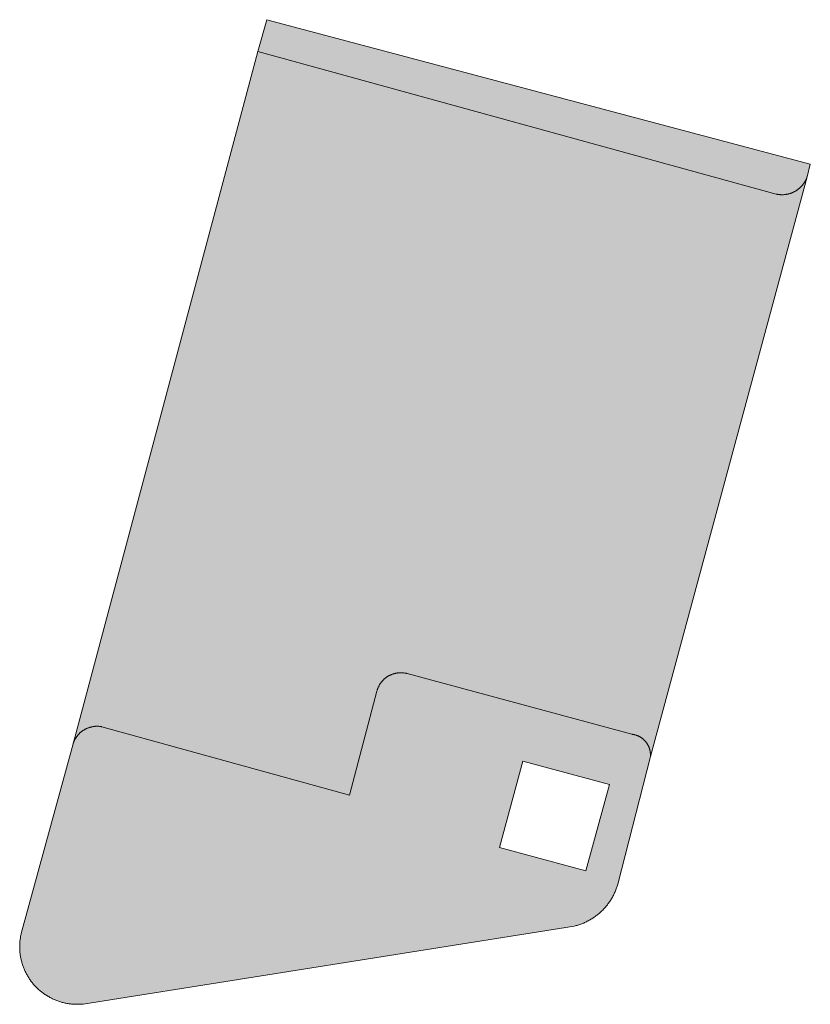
# Model space of a CAD drawing. Extents: x 97094 to 109644, y 463509 to 471969.
# Tile 93 of 256: x 103056 to 103070, y 467720 to 467737. Entities that reach past the tile are written whole.
import ezdxf

# ---------------------------------------------------------------- set-up
doc = ezdxf.new("R2010")
doc.units = 0
doc.layers.add('109 Onkruidbestrijding elementen', color=6, linetype='Continuous', lineweight=20, true_color=0xff00ff)

msp = doc.modelspace()

# ---------------------------------------------------------------- hatches: boundary and pattern name
at = {"layer": '109 Onkruidbestrijding elementen', "true_color": 0xff00ff}
for points in [[(103069.881, 467734.174), (103069.889, 467734.172), (103069.896, 467734.171), (103069.904, 467734.169), (103069.912, 467734.168), (103069.92, 467734.167), (103069.927, 467734.166), (103069.935, 467734.165), (103069.943, 467734.164), (103069.951, 467734.164), (103069.959, 467734.163), (103069.967, 467734.163), (103069.975, 467734.162), (103069.982, 467734.162), (103069.99, 467734.162), (103069.998, 467734.163), (103070.006, 467734.163), (103070.014, 467734.163), (103070.022, 467734.164), (103070.03, 467734.164), (103070.037, 467734.165), (103070.045, 467734.166), (103070.053, 467734.167), (103070.061, 467734.168), (103070.068, 467734.17), (103070.076, 467734.171), (103070.084, 467734.173), (103070.092, 467734.174), (103070.099, 467734.176), (103070.107, 467734.178), (103070.114, 467734.18), (103070.122, 467734.182), (103070.13, 467734.185), (103070.137, 467734.187), (103070.144, 467734.19), (103070.152, 467734.192), (103070.159, 467734.195), (103070.166, 467734.198), (103070.174, 467734.201), (103070.181, 467734.204), (103070.188, 467734.208), (103070.195, 467734.211), (103070.202, 467734.215), (103070.209, 467734.218), (103070.216, 467734.222), (103070.223, 467734.226), (103070.23, 467734.23), (103070.236, 467734.234), (103070.243, 467734.238), (103070.25, 467734.243), (103070.256, 467734.247), (103070.263, 467734.251), (103070.269, 467734.256), (103070.275, 467734.261), (103070.281, 467734.266), (103070.287, 467734.271), (103070.293, 467734.276), (103070.299, 467734.281), (103070.305, 467734.286), (103070.311, 467734.291), (103070.317, 467734.297), (103070.322, 467734.302), (103070.328, 467734.308), (103070.333, 467734.314), (103070.339, 467734.32), (103070.344, 467734.325), (103070.349, 467734.331), (103070.354, 467734.337), (103070.359, 467734.344), (103070.364, 467734.35), (103070.368, 467734.356), (103070.373, 467734.363), (103070.377, 467734.369), (103070.382, 467734.376), (103070.386, 467734.382), (103070.39, 467734.389), (103070.394, 467734.396), (103070.398, 467734.402), (103070.402, 467734.409), (103070.406, 467734.416), (103070.409, 467734.423), (103070.413, 467734.43), (103070.416, 467734.437), (103070.42, 467734.444), (103070.423, 467734.452), (103070.426, 467734.459), (103070.429, 467734.466), (103070.431, 467734.474), (103070.434, 467734.481), (103070.49, 467734.705), (103060.791, 467737.287), (103060.631, 467736.721), (103069.881, 467734.174)], [(103063.295, 467725.614), (103067.306, 467724.531), (103067.312, 467724.53), (103067.318, 467724.529), (103067.324, 467724.528), (103067.33, 467724.527), (103067.337, 467724.526), (103067.343, 467724.525), (103067.349, 467724.524), (103067.355, 467724.522), (103067.361, 467724.521), (103067.367, 467724.519), (103067.373, 467724.517), (103067.378, 467724.515), (103067.384, 467724.513), (103067.39, 467724.511), (103067.396, 467724.509), (103067.402, 467724.507), (103067.407, 467724.505), (103067.413, 467724.502), (103067.419, 467724.5), (103067.424, 467724.497), (103067.43, 467724.494), (103067.435, 467724.492), (103067.441, 467724.489), (103067.446, 467724.486), (103067.452, 467724.483), (103067.457, 467724.48), (103067.462, 467724.476), (103067.468, 467724.473), (103067.473, 467724.47), (103067.478, 467724.466), (103067.483, 467724.462), (103067.488, 467724.459), (103067.493, 467724.455), (103067.498, 467724.451), (103067.502, 467724.447), (103067.507, 467724.443), (103067.512, 467724.439), (103067.516, 467724.435), (103067.521, 467724.431), (103067.525, 467724.427), (103067.53, 467724.422), (103067.534, 467724.418), (103067.538, 467724.413), (103067.542, 467724.409), (103067.546, 467724.404), (103067.55, 467724.399), (103067.554, 467724.394), (103067.558, 467724.39), (103067.562, 467724.385), (103067.566, 467724.38), (103067.569, 467724.375), (103067.573, 467724.37), (103067.576, 467724.364), (103067.58, 467724.359), (103067.583, 467724.354), (103067.586, 467724.349), (103067.589, 467724.343), (103067.592, 467724.338), (103067.595, 467724.332), (103067.598, 467724.327), (103067.6, 467724.321), (103067.603, 467724.316), (103067.606, 467724.31), (103067.608, 467724.304), (103067.61, 467724.299), (103067.613, 467724.293), (103067.615, 467724.287), (103067.617, 467724.281), (103067.619, 467724.275), (103067.621, 467724.269), (103067.622, 467724.264), (103067.624, 467724.258), (103067.626, 467724.252), (103067.627, 467724.246), (103067.628, 467724.24), (103067.63, 467724.233), (103067.631, 467724.227), (103067.632, 467724.221), (103067.633, 467724.215), (103067.634, 467724.209), (103067.634, 467724.203), (103067.635, 467724.197), (103067.636, 467724.191), (103067.636, 467724.184), (103067.636, 467724.178), (103067.637, 467724.172), (103067.637, 467724.166), (103067.637, 467724.16), (103067.637, 467724.154), (103067.637, 467724.147), (103067.636, 467724.141), (103067.636, 467724.135), (103070.434, 467734.481), (103070.431, 467734.474), (103070.429, 467734.466), (103070.426, 467734.459), (103070.423, 467734.452), (103070.42, 467734.444), (103070.416, 467734.437), (103070.413, 467734.43), (103070.409, 467734.423), (103070.406, 467734.416), (103070.402, 467734.409), (103070.398, 467734.402), (103070.394, 467734.396), (103070.39, 467734.389), (103070.386, 467734.382), (103070.382, 467734.376), (103070.377, 467734.369), (103070.373, 467734.363), (103070.368, 467734.356), (103070.364, 467734.35), (103070.359, 467734.344), (103070.354, 467734.337), (103070.349, 467734.331), (103070.344, 467734.325), (103070.339, 467734.32), (103070.333, 467734.314), (103070.328, 467734.308), (103070.322, 467734.302), (103070.317, 467734.297), (103070.311, 467734.291), (103070.305, 467734.286), (103070.299, 467734.281), (103070.293, 467734.276), (103070.287, 467734.271), (103070.281, 467734.266), (103070.275, 467734.261), (103070.269, 467734.256), (103070.263, 467734.251), (103070.256, 467734.247), (103070.25, 467734.243), (103070.243, 467734.238), (103070.236, 467734.234), (103070.23, 467734.23), (103070.223, 467734.226), (103070.216, 467734.222), (103070.209, 467734.218), (103070.202, 467734.215), (103070.195, 467734.211), (103070.188, 467734.208), (103070.181, 467734.204), (103070.174, 467734.201), (103070.166, 467734.198), (103070.159, 467734.195), (103070.152, 467734.192), (103070.144, 467734.19), (103070.137, 467734.187), (103070.13, 467734.185), (103070.122, 467734.182), (103070.114, 467734.18), (103070.107, 467734.178), (103070.099, 467734.176), (103070.092, 467734.174), (103070.084, 467734.173), (103070.076, 467734.171), (103070.068, 467734.17), (103070.061, 467734.168), (103070.053, 467734.167), (103070.045, 467734.166), (103070.037, 467734.165), (103070.03, 467734.164), (103070.022, 467734.164), (103070.014, 467734.163), (103070.006, 467734.163), (103069.998, 467734.163), (103069.99, 467734.162), (103069.982, 467734.162), (103069.975, 467734.162), (103069.967, 467734.163), (103069.959, 467734.163), (103069.951, 467734.164), (103069.943, 467734.164), (103069.935, 467734.165), (103069.927, 467734.166), (103069.92, 467734.167), (103069.912, 467734.168), (103069.904, 467734.169), (103069.896, 467734.171), (103069.889, 467734.172), (103069.881, 467734.174), (103060.631, 467736.721), (103057.331, 467724.359), (103057.333, 467724.366), (103057.336, 467724.373), (103057.338, 467724.38), (103057.341, 467724.387), (103057.344, 467724.394), (103057.347, 467724.401), (103057.35, 467724.408), (103057.353, 467724.415), (103057.356, 467724.422), (103057.36, 467724.429), (103057.363, 467724.435), (103057.367, 467724.442), (103057.37, 467724.448), (103057.374, 467724.455), (103057.378, 467724.461), (103057.382, 467724.468), (103057.386, 467724.474), (103057.391, 467724.48), (103057.395, 467724.486), (103057.399, 467724.492), (103057.404, 467724.498), (103057.409, 467724.504), (103057.413, 467724.51), (103057.418, 467724.516), (103057.423, 467724.522), (103057.428, 467724.527), (103057.433, 467724.533), (103057.439, 467724.538), (103057.444, 467724.544), (103057.449, 467724.549), (103057.455, 467724.554), (103057.46, 467724.559), (103057.466, 467724.564), (103057.472, 467724.569), (103057.478, 467724.574), (103057.484, 467724.578), (103057.49, 467724.583), (103057.496, 467724.587), (103057.502, 467724.592), (103057.508, 467724.596), (103057.514, 467724.6), (103057.521, 467724.604), (103057.527, 467724.608), (103057.533, 467724.612), (103057.54, 467724.616), (103057.547, 467724.619), (103057.553, 467724.623), (103057.56, 467724.626), (103057.567, 467724.63), (103057.574, 467724.633), (103057.58, 467724.636), (103057.587, 467724.639), (103057.594, 467724.642), (103057.601, 467724.644), (103057.608, 467724.647), (103057.616, 467724.649), (103057.623, 467724.652), (103057.63, 467724.654), (103057.637, 467724.656), (103057.644, 467724.658), (103057.652, 467724.66), (103057.659, 467724.662), (103057.666, 467724.663), (103057.674, 467724.665), (103057.681, 467724.666), (103057.689, 467724.668), (103057.696, 467724.669), (103057.704, 467724.67), (103057.711, 467724.671), (103057.719, 467724.671), (103057.726, 467724.672), (103057.734, 467724.672), (103057.741, 467724.673), (103057.749, 467724.673), (103057.756, 467724.673), (103057.764, 467724.673), (103057.771, 467724.673), (103057.779, 467724.673), (103057.786, 467724.673), (103057.794, 467724.672), (103057.801, 467724.671), (103057.809, 467724.671), (103057.816, 467724.67), (103057.824, 467724.669), (103057.831, 467724.668), (103057.839, 467724.666), (103057.846, 467724.665), (103062.264, 467723.442), (103062.755, 467725.302), (103062.757, 467725.309), (103062.759, 467725.316), (103062.761, 467725.323), (103062.763, 467725.33), (103062.766, 467725.337), (103062.768, 467725.344), (103062.771, 467725.35), (103062.774, 467725.357), (103062.777, 467725.364), (103062.779, 467725.371), (103062.783, 467725.377), (103062.786, 467725.384), (103062.789, 467725.39), (103062.792, 467725.397), (103062.796, 467725.403), (103062.799, 467725.41), (103062.803, 467725.416), (103062.807, 467725.422), (103062.811, 467725.428), (103062.815, 467725.434), (103062.819, 467725.44), (103062.823, 467725.446), (103062.828, 467725.452), (103062.832, 467725.458), (103062.836, 467725.464), (103062.841, 467725.469), (103062.846, 467725.475), (103062.851, 467725.48), (103062.855, 467725.486), (103062.86, 467725.491), (103062.865, 467725.496), (103062.871, 467725.502), (103062.876, 467725.507), (103062.881, 467725.512), (103062.887, 467725.517), (103062.892, 467725.522), (103062.898, 467725.526), (103062.903, 467725.531), (103062.909, 467725.535), (103062.915, 467725.54), (103062.921, 467725.544), (103062.926, 467725.548), (103062.932, 467725.553), (103062.938, 467725.557), (103062.945, 467725.561), (103062.951, 467725.565), (103062.957, 467725.568), (103062.963, 467725.572), (103062.97, 467725.575), (103062.976, 467725.579), (103062.983, 467725.582), (103062.989, 467725.585), (103062.996, 467725.589), (103063.002, 467725.592), (103063.009, 467725.594), (103063.016, 467725.597), (103063.023, 467725.6), (103063.03, 467725.602), (103063.036, 467725.605), (103063.043, 467725.607), (103063.05, 467725.609), (103063.057, 467725.612), (103063.064, 467725.614), (103063.071, 467725.615), (103063.078, 467725.617), (103063.086, 467725.619), (103063.093, 467725.62), (103063.1, 467725.622), (103063.107, 467725.623), (103063.114, 467725.624), (103063.121, 467725.625), (103063.129, 467725.626), (103063.136, 467725.627), (103063.143, 467725.628), (103063.15, 467725.628), (103063.158, 467725.629), (103063.165, 467725.629), (103063.172, 467725.629), (103063.18, 467725.629), (103063.187, 467725.629), (103063.194, 467725.629), (103063.201, 467725.629), (103063.209, 467725.628), (103063.216, 467725.628), (103063.223, 467725.627), (103063.231, 467725.626), (103063.238, 467725.625), (103063.245, 467725.624), (103063.252, 467725.623), (103063.259, 467725.622), (103063.267, 467725.621), (103063.274, 467725.619), (103063.281, 467725.618), (103063.288, 467725.616), (103063.295, 467725.614)]]:
    msp.add_hatch(color=6, dxfattribs=at).paths.add_polyline_path(points)
h = msp.add_hatch(color=6, dxfattribs=at)
h.paths.add_polyline_path([(103066.274, 467721.105), (103066.291, 467721.109), (103066.309, 467721.114), (103066.326, 467721.119), (103066.343, 467721.124), (103066.361, 467721.13), (103066.378, 467721.135), (103066.395, 467721.141), (103066.411, 467721.148), (103066.428, 467721.155), (103066.445, 467721.161), (103066.461, 467721.169), (103066.478, 467721.176), (103066.494, 467721.184), (103066.51, 467721.192), (103066.526, 467721.2), (103066.542, 467721.209), (103066.558, 467721.218), (103066.573, 467721.227), (103066.589, 467721.236), (103066.604, 467721.246), (103066.619, 467721.256), (103066.634, 467721.266), (103066.648, 467721.276), (103066.663, 467721.287), (103066.677, 467721.298), (103066.691, 467721.309), (103066.705, 467721.32), (103066.719, 467721.332), (103066.733, 467721.343), (103066.746, 467721.355), (103066.759, 467721.368), (103066.772, 467721.38), (103066.785, 467721.393), (103066.798, 467721.406), (103066.81, 467721.419), (103066.822, 467721.432), (103066.834, 467721.446), (103066.846, 467721.46), (103066.857, 467721.473), (103066.868, 467721.488), (103066.879, 467721.502), (103066.89, 467721.516), (103066.9, 467721.531), (103066.911, 467721.546), (103066.921, 467721.561), (103066.93, 467721.576), (103066.94, 467721.591), (103066.949, 467721.607), (103066.958, 467721.623), (103066.967, 467721.638), (103066.975, 467721.654), (103066.983, 467721.67), (103066.991, 467721.687), (103066.998, 467721.703), (103067.006, 467721.719), (103067.013, 467721.736), (103067.02, 467721.753), (103067.026, 467721.769), (103067.032, 467721.786), (103067.038, 467721.803), (103067.044, 467721.82), (103067.049, 467721.838), (103067.054, 467721.855), (103067.636, 467724.135), (103067.636, 467724.141), (103067.637, 467724.147), (103067.637, 467724.154), (103067.637, 467724.16), (103067.637, 467724.166), (103067.637, 467724.172), (103067.636, 467724.178), (103067.636, 467724.184), (103067.636, 467724.191), (103067.635, 467724.197), (103067.634, 467724.203), (103067.634, 467724.209), (103067.633, 467724.215), (103067.632, 467724.221), (103067.631, 467724.227), (103067.63, 467724.233), (103067.628, 467724.24), (103067.627, 467724.246), (103067.626, 467724.252), (103067.624, 467724.258), (103067.622, 467724.264), (103067.621, 467724.269), (103067.619, 467724.275), (103067.617, 467724.281), (103067.615, 467724.287), (103067.613, 467724.293), (103067.61, 467724.299), (103067.608, 467724.304), (103067.606, 467724.31), (103067.603, 467724.316), (103067.6, 467724.321), (103067.598, 467724.327), (103067.595, 467724.332), (103067.592, 467724.338), (103067.589, 467724.343), (103067.586, 467724.349), (103067.583, 467724.354), (103067.58, 467724.359), (103067.576, 467724.364), (103067.573, 467724.37), (103067.569, 467724.375), (103067.566, 467724.38), (103067.562, 467724.385), (103067.558, 467724.39), (103067.554, 467724.394), (103067.55, 467724.399), (103067.546, 467724.404), (103067.542, 467724.409), (103067.538, 467724.413), (103067.534, 467724.418), (103067.53, 467724.422), (103067.525, 467724.427), (103067.521, 467724.431), (103067.516, 467724.435), (103067.512, 467724.439), (103067.507, 467724.443), (103067.502, 467724.447), (103067.498, 467724.451), (103067.493, 467724.455), (103067.488, 467724.459), (103067.483, 467724.462), (103067.478, 467724.466), (103067.473, 467724.47), (103067.468, 467724.473), (103067.462, 467724.476), (103067.457, 467724.48), (103067.452, 467724.483), (103067.446, 467724.486), (103067.441, 467724.489), (103067.435, 467724.492), (103067.43, 467724.494), (103067.424, 467724.497), (103067.419, 467724.5), (103067.413, 467724.502), (103067.407, 467724.505), (103067.402, 467724.507), (103067.396, 467724.509), (103067.39, 467724.511), (103067.384, 467724.513), (103067.378, 467724.515), (103067.373, 467724.517), (103067.367, 467724.519), (103067.361, 467724.521), (103067.355, 467724.522), (103067.349, 467724.524), (103067.343, 467724.525), (103067.337, 467724.526), (103067.33, 467724.527), (103067.324, 467724.528), (103067.318, 467724.529), (103067.312, 467724.53), (103067.306, 467724.531), (103063.295, 467725.614), (103063.288, 467725.616), (103063.281, 467725.618), (103063.274, 467725.619), (103063.267, 467725.621), (103063.259, 467725.622), (103063.252, 467725.623), (103063.245, 467725.624), (103063.238, 467725.625), (103063.231, 467725.626), (103063.223, 467725.627), (103063.216, 467725.628), (103063.209, 467725.628), (103063.201, 467725.629), (103063.194, 467725.629), (103063.187, 467725.629), (103063.18, 467725.629), (103063.172, 467725.629), (103063.165, 467725.629), (103063.158, 467725.629), (103063.15, 467725.628), (103063.143, 467725.628), (103063.136, 467725.627), (103063.129, 467725.626), (103063.121, 467725.625), (103063.114, 467725.624), (103063.107, 467725.623), (103063.1, 467725.622), (103063.093, 467725.62), (103063.086, 467725.619), (103063.078, 467725.617), (103063.071, 467725.615), (103063.064, 467725.614), (103063.057, 467725.612), (103063.05, 467725.609), (103063.043, 467725.607), (103063.036, 467725.605), (103063.03, 467725.602), (103063.023, 467725.6), (103063.016, 467725.597), (103063.009, 467725.594), (103063.002, 467725.592), (103062.996, 467725.589), (103062.989, 467725.585), (103062.983, 467725.582), (103062.976, 467725.579), (103062.97, 467725.575), (103062.963, 467725.572), (103062.957, 467725.568), (103062.951, 467725.565), (103062.945, 467725.561), (103062.938, 467725.557), (103062.932, 467725.553), (103062.926, 467725.548), (103062.921, 467725.544), (103062.915, 467725.54), (103062.909, 467725.535), (103062.903, 467725.531), (103062.898, 467725.526), (103062.892, 467725.522), (103062.887, 467725.517), (103062.881, 467725.512), (103062.876, 467725.507), (103062.871, 467725.502), (103062.865, 467725.496), (103062.86, 467725.491), (103062.855, 467725.486), (103062.851, 467725.48), (103062.846, 467725.475), (103062.841, 467725.469), (103062.836, 467725.464), (103062.832, 467725.458), (103062.828, 467725.452), (103062.823, 467725.446), (103062.819, 467725.44), (103062.815, 467725.434), (103062.811, 467725.428), (103062.807, 467725.422), (103062.803, 467725.416), (103062.799, 467725.41), (103062.796, 467725.403), (103062.792, 467725.397), (103062.789, 467725.39), (103062.786, 467725.384), (103062.783, 467725.377), (103062.779, 467725.371), (103062.777, 467725.364), (103062.774, 467725.357), (103062.771, 467725.35), (103062.768, 467725.344), (103062.766, 467725.337), (103062.763, 467725.33), (103062.761, 467725.323), (103062.759, 467725.316), (103062.757, 467725.309), (103062.755, 467725.302), (103062.264, 467723.442), (103057.846, 467724.665), (103057.839, 467724.666), (103057.831, 467724.668), (103057.824, 467724.669), (103057.816, 467724.67), (103057.809, 467724.671), (103057.801, 467724.671), (103057.794, 467724.672), (103057.786, 467724.673), (103057.779, 467724.673), (103057.771, 467724.673), (103057.764, 467724.673), (103057.756, 467724.673), (103057.749, 467724.673), (103057.741, 467724.673), (103057.734, 467724.672), (103057.726, 467724.672), (103057.719, 467724.671), (103057.711, 467724.671), (103057.704, 467724.67), (103057.696, 467724.669), (103057.689, 467724.668), (103057.681, 467724.666), (103057.674, 467724.665), (103057.666, 467724.663), (103057.659, 467724.662), (103057.652, 467724.66), (103057.644, 467724.658), (103057.637, 467724.656), (103057.63, 467724.654), (103057.623, 467724.652), (103057.616, 467724.649), (103057.608, 467724.647), (103057.601, 467724.644), (103057.594, 467724.642), (103057.587, 467724.639), (103057.58, 467724.636), (103057.574, 467724.633), (103057.567, 467724.63), (103057.56, 467724.626), (103057.553, 467724.623), (103057.547, 467724.619), (103057.54, 467724.616), (103057.533, 467724.612), (103057.527, 467724.608), (103057.521, 467724.604), (103057.514, 467724.6), (103057.508, 467724.596), (103057.502, 467724.592), (103057.496, 467724.587), (103057.49, 467724.583), (103057.484, 467724.578), (103057.478, 467724.574), (103057.472, 467724.569), (103057.466, 467724.564), (103057.46, 467724.559), (103057.455, 467724.554), (103057.449, 467724.549), (103057.444, 467724.544), (103057.439, 467724.538), (103057.433, 467724.533), (103057.428, 467724.527), (103057.423, 467724.522), (103057.418, 467724.516), (103057.413, 467724.51), (103057.409, 467724.504), (103057.404, 467724.498), (103057.399, 467724.492), (103057.395, 467724.486), (103057.391, 467724.48), (103057.386, 467724.474), (103057.382, 467724.468), (103057.378, 467724.461), (103057.374, 467724.455), (103057.37, 467724.448), (103057.367, 467724.442), (103057.363, 467724.435), (103057.36, 467724.429), (103057.356, 467724.422), (103057.353, 467724.415), (103057.35, 467724.408), (103057.347, 467724.401), (103057.344, 467724.394), (103057.341, 467724.387), (103057.338, 467724.38), (103057.336, 467724.373), (103057.333, 467724.366), (103057.331, 467724.359), (103056.407, 467720.974), (103056.403, 467720.957), (103056.4, 467720.941), (103056.396, 467720.924), (103056.393, 467720.907), (103056.391, 467720.89), (103056.388, 467720.874), (103056.386, 467720.857), (103056.384, 467720.84), (103056.383, 467720.823), (103056.381, 467720.806), (103056.38, 467720.789), (103056.379, 467720.772), (103056.379, 467720.755), (103056.379, 467720.738), (103056.379, 467720.721), (103056.379, 467720.704), (103056.38, 467720.687), (103056.381, 467720.67), (103056.382, 467720.653), (103056.384, 467720.636), (103056.385, 467720.619), (103056.387, 467720.602), (103056.39, 467720.585), (103056.392, 467720.568), (103056.395, 467720.552), (103056.398, 467720.535), (103056.402, 467720.518), (103056.406, 467720.502), (103056.41, 467720.485), (103056.414, 467720.469), (103056.418, 467720.452), (103056.423, 467720.436), (103056.428, 467720.42), (103056.434, 467720.403), (103056.439, 467720.387), (103056.445, 467720.371), (103056.451, 467720.355), (103056.458, 467720.34), (103056.465, 467720.324), (103056.472, 467720.309), (103056.479, 467720.293), (103056.486, 467720.278), (103056.494, 467720.263), (103056.502, 467720.248), (103056.51, 467720.233), (103056.519, 467720.218), (103056.527, 467720.203), (103056.536, 467720.189), (103056.545, 467720.174), (103056.555, 467720.16), (103056.565, 467720.146), (103056.574, 467720.132), (103056.585, 467720.119), (103056.595, 467720.105), (103056.605, 467720.092), (103056.616, 467720.079), (103056.627, 467720.066), (103056.638, 467720.053), (103056.65, 467720.04), (103056.662, 467720.028), (103056.673, 467720.016), (103056.685, 467720.003), (103056.698, 467719.992), (103056.71, 467719.98), (103056.723, 467719.969), (103056.736, 467719.957), (103056.749, 467719.946), (103056.762, 467719.936), (103056.775, 467719.925), (103056.789, 467719.915), (103056.802, 467719.905), (103056.816, 467719.895), (103056.83, 467719.885), (103056.844, 467719.876), (103056.859, 467719.867), (103056.873, 467719.858), (103056.888, 467719.849), (103056.903, 467719.84), (103056.918, 467719.832), (103056.933, 467719.824), (103056.948, 467719.817), (103056.963, 467719.809), (103056.979, 467719.802), (103056.994, 467719.795), (103057.01, 467719.788), (103057.026, 467719.782), (103057.041, 467719.776), (103057.057, 467719.77), (103057.074, 467719.764), (103057.09, 467719.759), (103057.106, 467719.754), (103057.122, 467719.749), (103057.139, 467719.744), (103057.155, 467719.74), (103057.172, 467719.736), (103057.188, 467719.732), (103057.205, 467719.729), (103057.222, 467719.726), (103057.238, 467719.723), (103057.255, 467719.72), (103057.272, 467719.718), (103057.289, 467719.716), (103057.306, 467719.714), (103057.323, 467719.713), (103057.34, 467719.712), (103057.357, 467719.711), (103057.374, 467719.71), (103057.391, 467719.71), (103057.408, 467719.71), (103057.425, 467719.71), (103057.442, 467719.71), (103057.459, 467719.711), (103057.476, 467719.712), (103057.493, 467719.713), (103057.51, 467719.715), (103066.274, 467721.105)])
h.paths.add_polyline_path([(103066.904, 467723.634), (103066.485, 467722.09), (103064.941, 467722.509), (103065.36, 467724.053), (103066.904, 467723.634)])

# ---------------------------------------------------------------- linework, layer by layer
at = {"layer": '109 Onkruidbestrijding elementen', "color": 3, "true_color": 0x00ff00}
for points in [[(103069.881, 467734.174), (103069.889, 467734.172), (103069.896, 467734.171), (103069.904, 467734.169), (103069.912, 467734.168), (103069.92, 467734.167), (103069.927, 467734.166), (103069.935, 467734.165), (103069.943, 467734.164), (103069.951, 467734.164), (103069.959, 467734.163), (103069.967, 467734.163), (103069.975, 467734.162), (103069.982, 467734.162), (103069.99, 467734.162), (103069.998, 467734.163), (103070.006, 467734.163), (103070.014, 467734.163), (103070.022, 467734.164), (103070.03, 467734.164), (103070.037, 467734.165), (103070.045, 467734.166), (103070.053, 467734.167), (103070.061, 467734.168), (103070.068, 467734.17), (103070.076, 467734.171), (103070.084, 467734.173), (103070.092, 467734.174), (103070.099, 467734.176), (103070.107, 467734.178), (103070.114, 467734.18), (103070.122, 467734.182), (103070.13, 467734.185), (103070.137, 467734.187), (103070.144, 467734.19), (103070.152, 467734.192), (103070.159, 467734.195), (103070.166, 467734.198), (103070.174, 467734.201), (103070.181, 467734.204), (103070.188, 467734.208), (103070.195, 467734.211), (103070.202, 467734.215), (103070.209, 467734.218), (103070.216, 467734.222), (103070.223, 467734.226), (103070.23, 467734.23), (103070.236, 467734.234), (103070.243, 467734.238), (103070.25, 467734.243), (103070.256, 467734.247), (103070.263, 467734.251), (103070.269, 467734.256), (103070.275, 467734.261), (103070.281, 467734.266), (103070.287, 467734.271), (103070.293, 467734.276), (103070.299, 467734.281), (103070.305, 467734.286), (103070.311, 467734.291), (103070.317, 467734.297), (103070.322, 467734.302), (103070.328, 467734.308), (103070.333, 467734.314), (103070.339, 467734.32), (103070.344, 467734.325), (103070.349, 467734.331), (103070.354, 467734.337), (103070.359, 467734.344), (103070.364, 467734.35), (103070.368, 467734.356), (103070.373, 467734.363), (103070.377, 467734.369), (103070.382, 467734.376), (103070.386, 467734.382), (103070.39, 467734.389), (103070.394, 467734.396), (103070.398, 467734.402), (103070.402, 467734.409), (103070.406, 467734.416), (103070.409, 467734.423), (103070.413, 467734.43), (103070.416, 467734.437), (103070.42, 467734.444), (103070.423, 467734.452), (103070.426, 467734.459), (103070.429, 467734.466), (103070.431, 467734.474), (103070.434, 467734.481), (103070.49, 467734.705), (103060.791, 467737.287), (103060.631, 467736.721), (103069.881, 467734.174)], [(103063.295, 467725.614), (103067.306, 467724.531), (103067.312, 467724.53), (103067.318, 467724.529), (103067.324, 467724.528), (103067.33, 467724.527), (103067.337, 467724.526), (103067.343, 467724.525), (103067.349, 467724.524), (103067.355, 467724.522), (103067.361, 467724.521), (103067.367, 467724.519), (103067.373, 467724.517), (103067.378, 467724.515), (103067.384, 467724.513), (103067.39, 467724.511), (103067.396, 467724.509), (103067.402, 467724.507), (103067.407, 467724.505), (103067.413, 467724.502), (103067.419, 467724.5), (103067.424, 467724.497), (103067.43, 467724.494), (103067.435, 467724.492), (103067.441, 467724.489), (103067.446, 467724.486), (103067.452, 467724.483), (103067.457, 467724.48), (103067.462, 467724.476), (103067.468, 467724.473), (103067.473, 467724.47), (103067.478, 467724.466), (103067.483, 467724.462), (103067.488, 467724.459), (103067.493, 467724.455), (103067.498, 467724.451), (103067.502, 467724.447), (103067.507, 467724.443), (103067.512, 467724.439), (103067.516, 467724.435), (103067.521, 467724.431), (103067.525, 467724.427), (103067.53, 467724.422), (103067.534, 467724.418), (103067.538, 467724.413), (103067.542, 467724.409), (103067.546, 467724.404), (103067.55, 467724.399), (103067.554, 467724.394), (103067.558, 467724.39), (103067.562, 467724.385), (103067.566, 467724.38), (103067.569, 467724.375), (103067.573, 467724.37), (103067.576, 467724.364), (103067.58, 467724.359), (103067.583, 467724.354), (103067.586, 467724.349), (103067.589, 467724.343), (103067.592, 467724.338), (103067.595, 467724.332), (103067.598, 467724.327), (103067.6, 467724.321), (103067.603, 467724.316), (103067.606, 467724.31), (103067.608, 467724.304), (103067.61, 467724.299), (103067.613, 467724.293), (103067.615, 467724.287), (103067.617, 467724.281), (103067.619, 467724.275), (103067.621, 467724.269), (103067.622, 467724.264), (103067.624, 467724.258), (103067.626, 467724.252), (103067.627, 467724.246), (103067.628, 467724.24), (103067.63, 467724.233), (103067.631, 467724.227), (103067.632, 467724.221), (103067.633, 467724.215), (103067.634, 467724.209), (103067.634, 467724.203), (103067.635, 467724.197), (103067.636, 467724.191), (103067.636, 467724.184), (103067.636, 467724.178), (103067.637, 467724.172), (103067.637, 467724.166), (103067.637, 467724.16), (103067.637, 467724.154), (103067.637, 467724.147), (103067.636, 467724.141), (103067.636, 467724.135), (103070.434, 467734.481), (103070.431, 467734.474), (103070.429, 467734.466), (103070.426, 467734.459), (103070.423, 467734.452), (103070.42, 467734.444), (103070.416, 467734.437), (103070.413, 467734.43), (103070.409, 467734.423), (103070.406, 467734.416), (103070.402, 467734.409), (103070.398, 467734.402), (103070.394, 467734.396), (103070.39, 467734.389), (103070.386, 467734.382), (103070.382, 467734.376), (103070.377, 467734.369), (103070.373, 467734.363), (103070.368, 467734.356), (103070.364, 467734.35), (103070.359, 467734.344), (103070.354, 467734.337), (103070.349, 467734.331), (103070.344, 467734.325), (103070.339, 467734.32), (103070.333, 467734.314), (103070.328, 467734.308), (103070.322, 467734.302), (103070.317, 467734.297), (103070.311, 467734.291), (103070.305, 467734.286), (103070.299, 467734.281), (103070.293, 467734.276), (103070.287, 467734.271), (103070.281, 467734.266), (103070.275, 467734.261), (103070.269, 467734.256), (103070.263, 467734.251), (103070.256, 467734.247), (103070.25, 467734.243), (103070.243, 467734.238), (103070.236, 467734.234), (103070.23, 467734.23), (103070.223, 467734.226), (103070.216, 467734.222), (103070.209, 467734.218), (103070.202, 467734.215), (103070.195, 467734.211), (103070.188, 467734.208), (103070.181, 467734.204), (103070.174, 467734.201), (103070.166, 467734.198), (103070.159, 467734.195), (103070.152, 467734.192), (103070.144, 467734.19), (103070.137, 467734.187), (103070.13, 467734.185), (103070.122, 467734.182), (103070.114, 467734.18), (103070.107, 467734.178), (103070.099, 467734.176), (103070.092, 467734.174), (103070.084, 467734.173), (103070.076, 467734.171), (103070.068, 467734.17), (103070.061, 467734.168), (103070.053, 467734.167), (103070.045, 467734.166), (103070.037, 467734.165), (103070.03, 467734.164), (103070.022, 467734.164), (103070.014, 467734.163), (103070.006, 467734.163), (103069.998, 467734.163), (103069.99, 467734.162), (103069.982, 467734.162), (103069.975, 467734.162), (103069.967, 467734.163), (103069.959, 467734.163), (103069.951, 467734.164), (103069.943, 467734.164), (103069.935, 467734.165), (103069.927, 467734.166), (103069.92, 467734.167), (103069.912, 467734.168), (103069.904, 467734.169), (103069.896, 467734.171), (103069.889, 467734.172), (103069.881, 467734.174), (103060.631, 467736.721), (103057.331, 467724.359), (103057.333, 467724.366), (103057.336, 467724.373), (103057.338, 467724.38), (103057.341, 467724.387), (103057.344, 467724.394), (103057.347, 467724.401), (103057.35, 467724.408), (103057.353, 467724.415), (103057.356, 467724.422), (103057.36, 467724.429), (103057.363, 467724.435), (103057.367, 467724.442), (103057.37, 467724.448), (103057.374, 467724.455), (103057.378, 467724.461), (103057.382, 467724.468), (103057.386, 467724.474), (103057.391, 467724.48), (103057.395, 467724.486), (103057.399, 467724.492), (103057.404, 467724.498), (103057.409, 467724.504), (103057.413, 467724.51), (103057.418, 467724.516), (103057.423, 467724.522), (103057.428, 467724.527), (103057.433, 467724.533), (103057.439, 467724.538), (103057.444, 467724.544), (103057.449, 467724.549), (103057.455, 467724.554), (103057.46, 467724.559), (103057.466, 467724.564), (103057.472, 467724.569), (103057.478, 467724.574), (103057.484, 467724.578), (103057.49, 467724.583), (103057.496, 467724.587), (103057.502, 467724.592), (103057.508, 467724.596), (103057.514, 467724.6), (103057.521, 467724.604), (103057.527, 467724.608), (103057.533, 467724.612), (103057.54, 467724.616), (103057.547, 467724.619), (103057.553, 467724.623), (103057.56, 467724.626), (103057.567, 467724.63), (103057.574, 467724.633), (103057.58, 467724.636), (103057.587, 467724.639), (103057.594, 467724.642), (103057.601, 467724.644), (103057.608, 467724.647), (103057.616, 467724.649), (103057.623, 467724.652), (103057.63, 467724.654), (103057.637, 467724.656), (103057.644, 467724.658), (103057.652, 467724.66), (103057.659, 467724.662), (103057.666, 467724.663), (103057.674, 467724.665), (103057.681, 467724.666), (103057.689, 467724.668), (103057.696, 467724.669), (103057.704, 467724.67), (103057.711, 467724.671), (103057.719, 467724.671), (103057.726, 467724.672), (103057.734, 467724.672), (103057.741, 467724.673), (103057.749, 467724.673), (103057.756, 467724.673), (103057.764, 467724.673), (103057.771, 467724.673), (103057.779, 467724.673), (103057.786, 467724.673), (103057.794, 467724.672), (103057.801, 467724.671), (103057.809, 467724.671), (103057.816, 467724.67), (103057.824, 467724.669), (103057.831, 467724.668), (103057.839, 467724.666), (103057.846, 467724.665), (103062.264, 467723.442), (103062.755, 467725.302), (103062.757, 467725.309), (103062.759, 467725.316), (103062.761, 467725.323), (103062.763, 467725.33), (103062.766, 467725.337), (103062.768, 467725.344), (103062.771, 467725.35), (103062.774, 467725.357), (103062.777, 467725.364), (103062.779, 467725.371), (103062.783, 467725.377), (103062.786, 467725.384), (103062.789, 467725.39), (103062.792, 467725.397), (103062.796, 467725.403), (103062.799, 467725.41), (103062.803, 467725.416), (103062.807, 467725.422), (103062.811, 467725.428), (103062.815, 467725.434), (103062.819, 467725.44), (103062.823, 467725.446), (103062.828, 467725.452), (103062.832, 467725.458), (103062.836, 467725.464), (103062.841, 467725.469), (103062.846, 467725.475), (103062.851, 467725.48), (103062.855, 467725.486), (103062.86, 467725.491), (103062.865, 467725.496), (103062.871, 467725.502), (103062.876, 467725.507), (103062.881, 467725.512), (103062.887, 467725.517), (103062.892, 467725.522), (103062.898, 467725.526), (103062.903, 467725.531), (103062.909, 467725.535), (103062.915, 467725.54), (103062.921, 467725.544), (103062.926, 467725.548), (103062.932, 467725.553), (103062.938, 467725.557), (103062.945, 467725.561), (103062.951, 467725.565), (103062.957, 467725.568), (103062.963, 467725.572), (103062.97, 467725.575), (103062.976, 467725.579), (103062.983, 467725.582), (103062.989, 467725.585), (103062.996, 467725.589), (103063.002, 467725.592), (103063.009, 467725.594), (103063.016, 467725.597), (103063.023, 467725.6), (103063.03, 467725.602), (103063.036, 467725.605), (103063.043, 467725.607), (103063.05, 467725.609), (103063.057, 467725.612), (103063.064, 467725.614), (103063.071, 467725.615), (103063.078, 467725.617), (103063.086, 467725.619), (103063.093, 467725.62), (103063.1, 467725.622), (103063.107, 467725.623), (103063.114, 467725.624), (103063.121, 467725.625), (103063.129, 467725.626), (103063.136, 467725.627), (103063.143, 467725.628), (103063.15, 467725.628), (103063.158, 467725.629), (103063.165, 467725.629), (103063.172, 467725.629), (103063.18, 467725.629), (103063.187, 467725.629), (103063.194, 467725.629), (103063.201, 467725.629), (103063.209, 467725.628), (103063.216, 467725.628), (103063.223, 467725.627), (103063.231, 467725.626), (103063.238, 467725.625), (103063.245, 467725.624), (103063.252, 467725.623), (103063.259, 467725.622), (103063.267, 467725.621), (103063.274, 467725.619), (103063.281, 467725.618), (103063.288, 467725.616), (103063.295, 467725.614)], [(103066.274, 467721.105), (103066.291, 467721.109), (103066.309, 467721.114), (103066.326, 467721.119), (103066.343, 467721.124), (103066.361, 467721.13), (103066.378, 467721.135), (103066.395, 467721.141), (103066.411, 467721.148), (103066.428, 467721.155), (103066.445, 467721.161), (103066.461, 467721.169), (103066.478, 467721.176), (103066.494, 467721.184), (103066.51, 467721.192), (103066.526, 467721.2), (103066.542, 467721.209), (103066.558, 467721.218), (103066.573, 467721.227), (103066.589, 467721.236), (103066.604, 467721.246), (103066.619, 467721.256), (103066.634, 467721.266), (103066.648, 467721.276), (103066.663, 467721.287), (103066.677, 467721.298), (103066.691, 467721.309), (103066.705, 467721.32), (103066.719, 467721.332), (103066.733, 467721.343), (103066.746, 467721.355), (103066.759, 467721.368), (103066.772, 467721.38), (103066.785, 467721.393), (103066.798, 467721.406), (103066.81, 467721.419), (103066.822, 467721.432), (103066.834, 467721.446), (103066.846, 467721.46), (103066.857, 467721.473), (103066.868, 467721.488), (103066.879, 467721.502), (103066.89, 467721.516), (103066.9, 467721.531), (103066.911, 467721.546), (103066.921, 467721.561), (103066.93, 467721.576), (103066.94, 467721.591), (103066.949, 467721.607), (103066.958, 467721.623), (103066.967, 467721.638), (103066.975, 467721.654), (103066.983, 467721.67), (103066.991, 467721.687), (103066.998, 467721.703), (103067.006, 467721.719), (103067.013, 467721.736), (103067.02, 467721.753), (103067.026, 467721.769), (103067.032, 467721.786), (103067.038, 467721.803), (103067.044, 467721.82), (103067.049, 467721.838), (103067.054, 467721.855), (103067.636, 467724.135), (103067.636, 467724.141), (103067.637, 467724.147), (103067.637, 467724.154), (103067.637, 467724.16), (103067.637, 467724.166), (103067.637, 467724.172), (103067.636, 467724.178), (103067.636, 467724.184), (103067.636, 467724.191), (103067.635, 467724.197), (103067.634, 467724.203), (103067.634, 467724.209), (103067.633, 467724.215), (103067.632, 467724.221), (103067.631, 467724.227), (103067.63, 467724.233), (103067.628, 467724.24), (103067.627, 467724.246), (103067.626, 467724.252), (103067.624, 467724.258), (103067.622, 467724.264), (103067.621, 467724.269), (103067.619, 467724.275), (103067.617, 467724.281), (103067.615, 467724.287), (103067.613, 467724.293), (103067.61, 467724.299), (103067.608, 467724.304), (103067.606, 467724.31), (103067.603, 467724.316), (103067.6, 467724.321), (103067.598, 467724.327), (103067.595, 467724.332), (103067.592, 467724.338), (103067.589, 467724.343), (103067.586, 467724.349), (103067.583, 467724.354), (103067.58, 467724.359), (103067.576, 467724.364), (103067.573, 467724.37), (103067.569, 467724.375), (103067.566, 467724.38), (103067.562, 467724.385), (103067.558, 467724.39), (103067.554, 467724.394), (103067.55, 467724.399), (103067.546, 467724.404), (103067.542, 467724.409), (103067.538, 467724.413), (103067.534, 467724.418), (103067.53, 467724.422), (103067.525, 467724.427), (103067.521, 467724.431), (103067.516, 467724.435), (103067.512, 467724.439), (103067.507, 467724.443), (103067.502, 467724.447), (103067.498, 467724.451), (103067.493, 467724.455), (103067.488, 467724.459), (103067.483, 467724.462), (103067.478, 467724.466), (103067.473, 467724.47), (103067.468, 467724.473), (103067.462, 467724.476), (103067.457, 467724.48), (103067.452, 467724.483), (103067.446, 467724.486), (103067.441, 467724.489), (103067.435, 467724.492), (103067.43, 467724.494), (103067.424, 467724.497), (103067.419, 467724.5), (103067.413, 467724.502), (103067.407, 467724.505), (103067.402, 467724.507), (103067.396, 467724.509), (103067.39, 467724.511), (103067.384, 467724.513), (103067.378, 467724.515), (103067.373, 467724.517), (103067.367, 467724.519), (103067.361, 467724.521), (103067.355, 467724.522), (103067.349, 467724.524), (103067.343, 467724.525), (103067.337, 467724.526), (103067.33, 467724.527), (103067.324, 467724.528), (103067.318, 467724.529), (103067.312, 467724.53), (103067.306, 467724.531), (103063.295, 467725.614), (103063.288, 467725.616), (103063.281, 467725.618), (103063.274, 467725.619), (103063.267, 467725.621), (103063.259, 467725.622), (103063.252, 467725.623), (103063.245, 467725.624), (103063.238, 467725.625), (103063.231, 467725.626), (103063.223, 467725.627), (103063.216, 467725.628), (103063.209, 467725.628), (103063.201, 467725.629), (103063.194, 467725.629), (103063.187, 467725.629), (103063.18, 467725.629), (103063.172, 467725.629), (103063.165, 467725.629), (103063.158, 467725.629), (103063.15, 467725.628), (103063.143, 467725.628), (103063.136, 467725.627), (103063.129, 467725.626), (103063.121, 467725.625), (103063.114, 467725.624), (103063.107, 467725.623), (103063.1, 467725.622), (103063.093, 467725.62), (103063.086, 467725.619), (103063.078, 467725.617), (103063.071, 467725.615), (103063.064, 467725.614), (103063.057, 467725.612), (103063.05, 467725.609), (103063.043, 467725.607), (103063.036, 467725.605), (103063.03, 467725.602), (103063.023, 467725.6), (103063.016, 467725.597), (103063.009, 467725.594), (103063.002, 467725.592), (103062.996, 467725.589), (103062.989, 467725.585), (103062.983, 467725.582), (103062.976, 467725.579), (103062.97, 467725.575), (103062.963, 467725.572), (103062.957, 467725.568), (103062.951, 467725.565), (103062.945, 467725.561), (103062.938, 467725.557), (103062.932, 467725.553), (103062.926, 467725.548), (103062.921, 467725.544), (103062.915, 467725.54), (103062.909, 467725.535), (103062.903, 467725.531), (103062.898, 467725.526), (103062.892, 467725.522), (103062.887, 467725.517), (103062.881, 467725.512), (103062.876, 467725.507), (103062.871, 467725.502), (103062.865, 467725.496), (103062.86, 467725.491), (103062.855, 467725.486), (103062.851, 467725.48), (103062.846, 467725.475), (103062.841, 467725.469), (103062.836, 467725.464), (103062.832, 467725.458), (103062.828, 467725.452), (103062.823, 467725.446), (103062.819, 467725.44), (103062.815, 467725.434), (103062.811, 467725.428), (103062.807, 467725.422), (103062.803, 467725.416), (103062.799, 467725.41), (103062.796, 467725.403), (103062.792, 467725.397), (103062.789, 467725.39), (103062.786, 467725.384), (103062.783, 467725.377), (103062.779, 467725.371), (103062.777, 467725.364), (103062.774, 467725.357), (103062.771, 467725.35), (103062.768, 467725.344), (103062.766, 467725.337), (103062.763, 467725.33), (103062.761, 467725.323), (103062.759, 467725.316), (103062.757, 467725.309), (103062.755, 467725.302), (103062.264, 467723.442), (103057.846, 467724.665), (103057.839, 467724.666), (103057.831, 467724.668), (103057.824, 467724.669), (103057.816, 467724.67), (103057.809, 467724.671), (103057.801, 467724.671), (103057.794, 467724.672), (103057.786, 467724.673), (103057.779, 467724.673), (103057.771, 467724.673), (103057.764, 467724.673), (103057.756, 467724.673), (103057.749, 467724.673), (103057.741, 467724.673), (103057.734, 467724.672), (103057.726, 467724.672), (103057.719, 467724.671), (103057.711, 467724.671), (103057.704, 467724.67), (103057.696, 467724.669), (103057.689, 467724.668), (103057.681, 467724.666), (103057.674, 467724.665), (103057.666, 467724.663), (103057.659, 467724.662), (103057.652, 467724.66), (103057.644, 467724.658), (103057.637, 467724.656), (103057.63, 467724.654), (103057.623, 467724.652), (103057.616, 467724.649), (103057.608, 467724.647), (103057.601, 467724.644), (103057.594, 467724.642), (103057.587, 467724.639), (103057.58, 467724.636), (103057.574, 467724.633), (103057.567, 467724.63), (103057.56, 467724.626), (103057.553, 467724.623), (103057.547, 467724.619), (103057.54, 467724.616), (103057.533, 467724.612), (103057.527, 467724.608), (103057.521, 467724.604), (103057.514, 467724.6), (103057.508, 467724.596), (103057.502, 467724.592), (103057.496, 467724.587), (103057.49, 467724.583), (103057.484, 467724.578), (103057.478, 467724.574), (103057.472, 467724.569), (103057.466, 467724.564), (103057.46, 467724.559), (103057.455, 467724.554), (103057.449, 467724.549), (103057.444, 467724.544), (103057.439, 467724.538), (103057.433, 467724.533), (103057.428, 467724.527), (103057.423, 467724.522), (103057.418, 467724.516), (103057.413, 467724.51), (103057.409, 467724.504), (103057.404, 467724.498), (103057.399, 467724.492), (103057.395, 467724.486), (103057.391, 467724.48), (103057.386, 467724.474), (103057.382, 467724.468), (103057.378, 467724.461), (103057.374, 467724.455), (103057.37, 467724.448), (103057.367, 467724.442), (103057.363, 467724.435), (103057.36, 467724.429), (103057.356, 467724.422), (103057.353, 467724.415), (103057.35, 467724.408), (103057.347, 467724.401), (103057.344, 467724.394), (103057.341, 467724.387), (103057.338, 467724.38), (103057.336, 467724.373), (103057.333, 467724.366), (103057.331, 467724.359), (103056.407, 467720.974), (103056.403, 467720.957), (103056.4, 467720.941), (103056.396, 467720.924), (103056.393, 467720.907), (103056.391, 467720.89), (103056.388, 467720.874), (103056.386, 467720.857), (103056.384, 467720.84), (103056.383, 467720.823), (103056.381, 467720.806), (103056.38, 467720.789), (103056.379, 467720.772), (103056.379, 467720.755), (103056.379, 467720.738), (103056.379, 467720.721), (103056.379, 467720.704), (103056.38, 467720.687), (103056.381, 467720.67), (103056.382, 467720.653), (103056.384, 467720.636), (103056.385, 467720.619), (103056.387, 467720.602), (103056.39, 467720.585), (103056.392, 467720.568), (103056.395, 467720.552), (103056.398, 467720.535), (103056.402, 467720.518), (103056.406, 467720.502), (103056.41, 467720.485), (103056.414, 467720.469), (103056.418, 467720.452), (103056.423, 467720.436), (103056.428, 467720.42), (103056.434, 467720.403), (103056.439, 467720.387), (103056.445, 467720.371), (103056.451, 467720.355), (103056.458, 467720.34), (103056.465, 467720.324), (103056.472, 467720.309), (103056.479, 467720.293), (103056.486, 467720.278), (103056.494, 467720.263), (103056.502, 467720.248), (103056.51, 467720.233), (103056.519, 467720.218), (103056.527, 467720.203), (103056.536, 467720.189), (103056.545, 467720.174), (103056.555, 467720.16), (103056.565, 467720.146), (103056.574, 467720.132), (103056.585, 467720.119), (103056.595, 467720.105), (103056.605, 467720.092), (103056.616, 467720.079), (103056.627, 467720.066), (103056.638, 467720.053), (103056.65, 467720.04), (103056.662, 467720.028), (103056.673, 467720.016), (103056.685, 467720.003), (103056.698, 467719.992), (103056.71, 467719.98), (103056.723, 467719.969), (103056.736, 467719.957), (103056.749, 467719.946), (103056.762, 467719.936), (103056.775, 467719.925), (103056.789, 467719.915), (103056.802, 467719.905), (103056.816, 467719.895), (103056.83, 467719.885), (103056.844, 467719.876), (103056.859, 467719.867), (103056.873, 467719.858), (103056.888, 467719.849), (103056.903, 467719.84), (103056.918, 467719.832), (103056.933, 467719.824), (103056.948, 467719.817), (103056.963, 467719.809), (103056.979, 467719.802), (103056.994, 467719.795), (103057.01, 467719.788), (103057.026, 467719.782), (103057.041, 467719.776), (103057.057, 467719.77), (103057.074, 467719.764), (103057.09, 467719.759), (103057.106, 467719.754), (103057.122, 467719.749), (103057.139, 467719.744), (103057.155, 467719.74), (103057.172, 467719.736), (103057.188, 467719.732), (103057.205, 467719.729), (103057.222, 467719.726), (103057.238, 467719.723), (103057.255, 467719.72), (103057.272, 467719.718), (103057.289, 467719.716), (103057.306, 467719.714), (103057.323, 467719.713), (103057.34, 467719.712), (103057.357, 467719.711), (103057.374, 467719.71), (103057.391, 467719.71), (103057.408, 467719.71), (103057.425, 467719.71), (103057.442, 467719.71), (103057.459, 467719.711), (103057.476, 467719.712), (103057.493, 467719.713), (103057.51, 467719.715), (103066.274, 467721.105)], [(103066.904, 467723.634), (103066.485, 467722.09), (103064.941, 467722.509), (103065.36, 467724.053), (103066.904, 467723.634)]]:
    msp.add_lwpolyline(points, close=True, dxfattribs=at)

doc.saveas('drawing.dxf')
